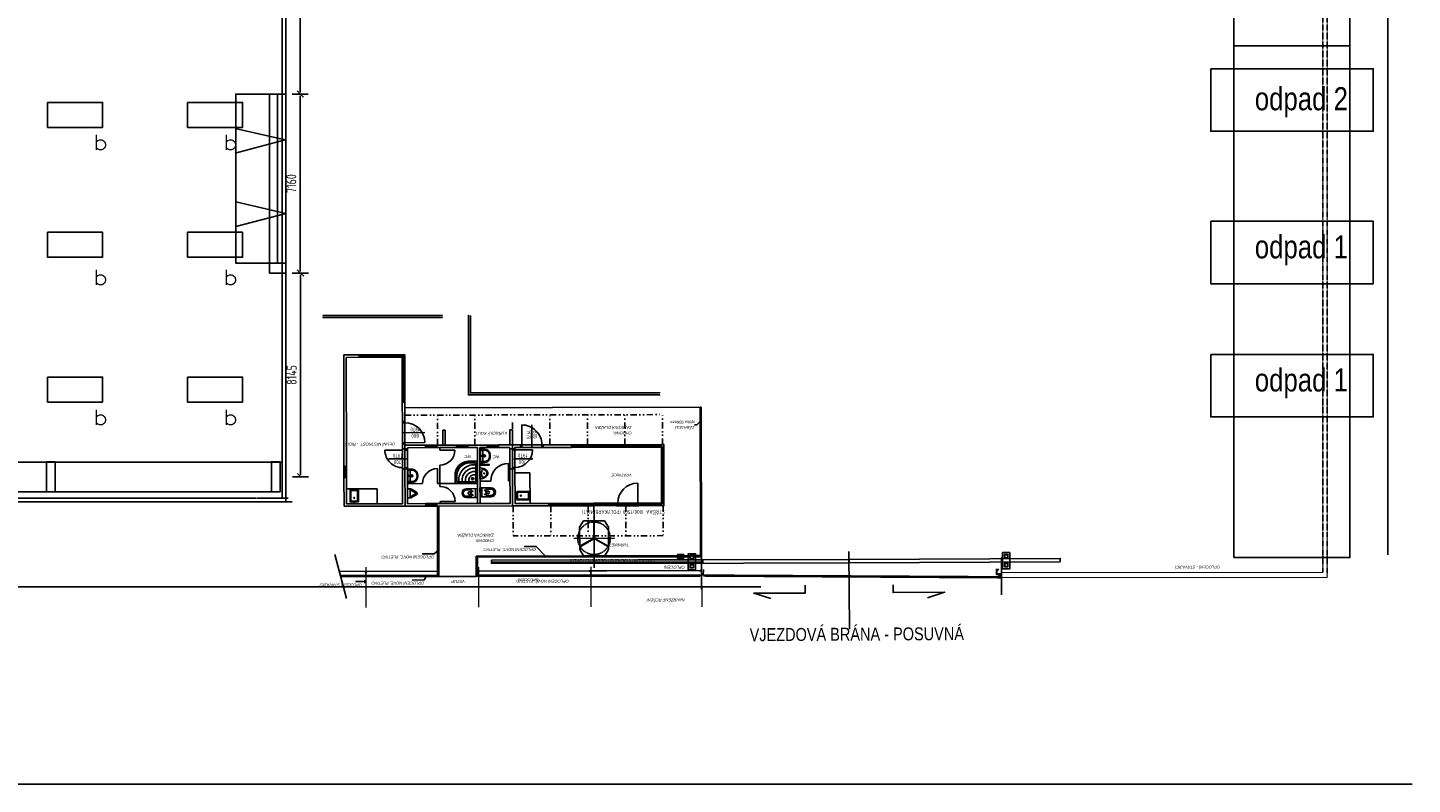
# Model space of a CAD drawing. Header units: millimetres. Extents: x -1190408159 to 361788912, y -2544212749 to 93633750.
# Tile 22 of 69: x 133328 to 188713, y 5324 to 35584. Entities that reach past the tile are written whole.
import ezdxf
from ezdxf.enums import TextEntityAlignment as Align

# ---------------------------------------------------------------- set-up
doc = ezdxf.new("R2010")
doc.units = ezdxf.units.MM
doc.header["$PDSIZE"] = -1
for name, pattern in [('001', [2, 1, 1]), ('ACISOTGB', [9, 4, -1, 1, -1, 1, -1]), ('DASHDOT', [25.4, 12.7, -6.35, 0, -6.35]), ('DDIVIDE', [1.29, 0.5, -0.25, 0.02, -0.25, 0.02, -0.25]), ('HIDDEN', [1.905, 1.27, -0.635])]:
    doc.linetypes.add(name, pattern=pattern)
for name, color, linetype in [('8', 7, 'Continuous'), ('A-SVĚTLA-1', 5, 'Continuous'), ('CERCHOVANA-2', 4, 'DDIVIDE'), ('KCE_POHLED', 7, 'Continuous'), ('KOTY', 3, 'Continuous'), ('KÓTY', 7, 'Continuous'), ('OA- NOVE konstr', 240, 'Continuous'), ('OA-TENKA', 7, 'Continuous'), ('OBVOD', 7, 'Continuous'), ('OTVORY', 1, 'Continuous'), ('PODLAHY', 130, 'Continuous'), ('SKELET', 6, 'Continuous'), ('SRAFA', 9, 'Continuous'), ('stafaz', 142, 'Continuous'), ('STUDIE', 161, 'Continuous'), ('TECHNOLOGIE', 150, 'Continuous'), ('TEXT', 7, 'Continuous'), ('TEXT-OVLÁDÁNÍ', 3, 'Continuous'), ('ZDIVO-TENKE', 7, 'Continuous')]:
    doc.layers.add(name, color=color, linetype=linetype)
for name, color, linetype, lineweight in [('A-POPIS', 1, '001', 18), ('M-SVODIDLO', 20, 'SVODIDLO-1', 18), ('OSY', 4, 'DASHDOT', 18)]:
    doc.layers.add(name, color=color, linetype=linetype, lineweight=lineweight)
doc.styles.add('ARIAL', font='ARIAL.TTF', dxfattribs={"height": 1000})
doc.styles.add('ROMANS', font='romans.shx')
doc.styles.add('S_T_Y_L', font='geniso.shx', dxfattribs={"width": 0.8})
doc.linetypes.add('SVODIDLO-1', pattern='A,9.9,[32,PKO.shx,S=1,R=0,X=0,Y=0],0.1', length=10)
doc.dimstyles.new('1 - 200', dxfattribs={"dimscale": 3.2, "dimtxt": 125, "dimasz": 20, "dimexe": 100, "dimexo": 150, "dimgap": 50, "dimtad": 1, "dimdec": 0, "dimrnd": 5, "dimzin": 0, "dimdsep": 46, "dimtxsty": 'S_T_Y_L', "dimblk": 'S_T_Y_L', "dimcen": 90, "dimse1": 1, "dimse2": 1, "dimclrd": 256, "dimclre": 256, "dimclrt": 256, "dimadec": 0, "dimazin": 0, "dimtfac": 1, "dimtdec": 0, "dimtmove": 2, "dimatfit": 0, "dimldrblk": 'OPEN30', "dimfxl": 1, "dimtolj": 1, "dimlwd": -1, "dimarcsym": 0})

# ---------------------------------------------------------------- blocks, each defined once
blk = doc.blocks.new('S_T_Y_L')
at = {"color": 0}
for p, q in [((-2, -2), (0, 0)), ((0, 5), (0, -5))]:
    blk.add_line(p, q, dxfattribs=at)
blk = doc.blocks.new('*D1274')
at = {"layer": 'Defpoints', "color": 0, "linetype": 'ByBlock', "ltscale": 2, "transparency": 16777216}
for p in [(143501, 25769), (144246, 25769), (143501, 17624)]:
    blk.add_point(p, dxfattribs=at)
at = {"layer": 'OA- NOVE konstr', "ltscale": 2, "transparency": 16777216}
blk.add_line((144246, 17688), (144246, 25705), dxfattribs=at)
at = {"layer": 'OA- NOVE konstr', "linetype": 'ByBlock', "ltscale": 2, "transparency": 16777216, "xscale": 64, "yscale": 64, "zscale": 64}
for p, rotation in [((144246, 25769), 90), ((144246, 17624), 270)]:
    blk.add_blockref('S_T_Y_L', p, dxfattribs=dict(at, rotation=rotation))
at = {"layer": 'OA- NOVE konstr', "linetype": 'ByBlock', "ltscale": 2, "transparency": 16777216, "insert": (143886, 21696), "char_height": 400, "attachment_point": 5, "rotation": 90, "style": 'S_T_Y_L'}
blk.add_mtext('\\A1;8145', dxfattribs=at)
blk = doc.blocks.new('_Open30')
at = {"color": 0, "linetype": 'ByBlock', "lineweight": -2}
for p, q in [((-1, 0.27), (0, 0)), ((0, 0), (-1, -0.27)), ((0, 0), (-1, 0))]:
    blk.add_line(p, q, dxfattribs=at)
blk = doc.blocks.new('*D1280')
at = {"layer": 'Defpoints', "color": 0, "linetype": 'ByBlock', "ltscale": 2, "transparency": 16777216}
for p in [(143501, 32929), (144232, 32929), (143501, 25769)]:
    blk.add_point(p, dxfattribs=at)
at = {"layer": 'OA- NOVE konstr', "ltscale": 2, "transparency": 16777216}
blk.add_line((144232, 25833), (144232, 32865), dxfattribs=at)
at = {"layer": 'OA- NOVE konstr', "linetype": 'ByBlock', "ltscale": 2, "transparency": 16777216, "xscale": 64, "yscale": 64, "zscale": 64}
for p, rotation in [((144232, 32929), 90), ((144232, 25769), 270)]:
    blk.add_blockref('S_T_Y_L', p, dxfattribs=dict(at, rotation=rotation))
at = {"layer": 'OA- NOVE konstr', "linetype": 'ByBlock', "ltscale": 2, "transparency": 16777216, "insert": (143872, 29349), "char_height": 400, "attachment_point": 5, "rotation": 90, "style": 'S_T_Y_L'}
blk.add_mtext('\\A1;7160', dxfattribs=at)
blk = doc.blocks.new('*D1275')
at = {"layer": 'Defpoints', "color": 0, "linetype": 'ByBlock', "ltscale": 2, "transparency": 16777216}
for p in [(143501, 41024), (143501, 32929), (144232, 32929)]:
    blk.add_point(p, dxfattribs=at)
at = {"layer": 'OA- NOVE konstr', "ltscale": 2, "transparency": 16777216}
blk.add_line((144232, 40960), (144232, 32993), dxfattribs=at)
at = {"layer": 'OA- NOVE konstr', "linetype": 'ByBlock', "ltscale": 2, "transparency": 16777216, "xscale": 64, "yscale": 64, "zscale": 64}
for p, rotation in [((144232, 41024), 90), ((144232, 32929), 270)]:
    blk.add_blockref('S_T_Y_L', p, dxfattribs=dict(at, rotation=rotation))
at = {"layer": 'OA- NOVE konstr', "linetype": 'ByBlock', "ltscale": 2, "transparency": 16777216, "insert": (143872, 36976), "char_height": 400, "attachment_point": 5, "rotation": 90, "style": 'S_T_Y_L'}
blk.add_mtext('\\A1;8095', dxfattribs=at)
blk = doc.blocks.new('800-100')
at = {"linetype": 'Continuous'}
for p, q in [((0, -100), (0, 800)), ((50, 0), (-850, 0)), ((-800, -100), (-800, 0)), ((50, -100), (-850, -100))]:
    blk.add_line(p, q, dxfattribs=at)
blk.add_arc((0, 0), 800, 90, 180, dxfattribs=at)
blk = doc.blocks.new('wc-pud')
for p, q in [((-178, -442), (-178, 0)), ((-178, 0), (178, 0)), ((178, 0), (178, -442)), ((-178, -75), (178, -75)), ((-128, -442), (-128, -270)), ((-98, -240), (98, -240)), ((-92, -190), (-62, -190)), ((-78, -175), (-78, -205)), ((-50, -300), (-50, -352)), ((-30, -280), (30, -280)), ((50, -300), (50, -352)), ((62, -190), (92, -190)), ((78, -175), (78, -205)), ((128, -270), (128, -442))]:
    blk.add_line(p, q)
for centre in [(-78, -190), (78, -190)]:
    blk.add_circle(centre, 7.5)
for centre, radius, start, end in [((0, -442), 178, 180, 0), ((-98, -270), 30, 90, 180), ((0, -442), 128, 180, 0), ((-30, -300), 20, 90, 180), ((2, -318), 61.7, 213.2659, 268.4872), ((-2, -318), 61.7, 271.5128, 326.7341), ((30, -300), 20, 0, 90), ((98, -270), 30, 0, 90)]:
    blk.add_arc(centre, radius, start, end)
blk = doc.blocks.new('CA0213B2')
at = {"color": 0}
for points in [[(-0.155, 0), (-0.155, -0.097, 0.138418), (-0.147, -0.123), (-0.055, -0.274, 0.260841), (-0.012, -0.298), (0, -0.298), (0.012, -0.298, 0.260841), (0.055, -0.274), (0.147, -0.123, 0.138418), (0.155, -0.097), (0.155, 0), (-0.155, 0)], [(0, -0.078), (-0.096, -0.078, 0.102113), (-0.129, -0.085, 0.464362), (-0.134, -0.103, 0.276468)], [(0, -0.258), (-0.012, -0.258, -0.260841), (-0.021, -0.253), (-0.113, -0.102, -0.138418), (-0.115, -0.097), (-0.115, -0.08)], [(0, -0.078), (0.096, -0.078, -0.102113), (0.129, -0.085, -0.464362), (0.134, -0.103, -0.276468)], [(0, -0.258), (0.012, -0.258, 0.260841), (0.021, -0.253), (0.113, -0.102, 0.138418), (0.115, -0.097), (0.115, -0.08)]]:
    blk.add_lwpolyline(points, format="xyb", dxfattribs=at)
blk = doc.blocks.new('pisoar1-p')
at = {"xscale": -1149.772524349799, "yscale": -1276.907822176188, "zscale": 1149.772524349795}
blk.add_blockref('CA0213B2', (0, 0), dxfattribs=at)
blk = doc.blocks.new('rohova-kruh90')
for points in [[(0, 0), (874, 0, 0.40794), (896, 22), (896, 330, 0.390394), (391, 892), (22, 896, 0.409143), (0, 874)], [(7, 22, 0.406743), (22, 7), (874, 7, 0.406734), (889, 22), (889, 330, 0.39027), (391, 885), (22, 889, 0.40753), (7, 874)], [(13, 22, 0.404377), (22, 13), (874, 13, 0.404372), (883, 22), (883, 330, 0.390143), (391, 878), (22, 883, 0.404372), (13, 874)], [(125, 829, 0.407116), (67, 771), (67, 125, 0.41872), (125, 67), (771, 67, 0.418721), (829, 125), (829, 289, 0.409609), (305, 829)]]:
    blk.add_lwpolyline(points, format="xyb", close=True)
for radius in [41.1, 30.3]:
    blk.add_circle((193, 193), radius)
for radius, start, end in [(620, 357.6545, 92.364), (485, 356.9971, 93.0214), (350, 355.833, 94.1855), (216, 353.2059, 96.8126)]:
    blk.add_arc((132, 132), radius, start, end)
blk = doc.blocks.new('I160')
for p, q in [((-37, 160), (-37, 158)), ((-37, 160), (37, 160)), ((-37, 0), (-37, 2)), ((37, 0), (-37, 0)), ((-8, 148), (-34, 154)), ((-8, 12), (-34, 6)), ((-3, 18), (-3, 142)), ((3, 18), (3, 142)), ((8, 148), (34, 154)), ((8, 12), (34, 6)), ((37, 160), (37, 158)), ((37, 0), (37, 2))]:
    blk.add_line(p, q)
for centre, radius, start, end in [((-33, 158), 3.8, 180, 256), ((-33, 2), 3.8, 104, 180), ((-9, 142), 6.3, 0, 76), ((-9, 18), 6.3, 284, 0), ((9, 142), 6.3, 104, 180), ((9, 18), 6.3, 180, 256), ((33, 158), 3.8, 284, 0), ((33, 2), 3.8, 0, 76)]:
    blk.add_arc(centre, radius, start, end)
blk = doc.blocks.new('TURNIKET')
at = {"ltscale": 2}
for p, q in [((-575, 450), (-425, 700)), ((-425, 700), (425, 700)), ((575, 450), (425, 700)), ((-575, 450), (-575, -450)), ((-51, 18), (-568, 316)), ((-41, 35), (-558, 334)), ((558, 334), (41, 35)), ((568, 316), (51, 18)), ((575, 450), (575, -450)), ((-575, -450), (-425, -700)), ((-10, -53), (-10, -650)), ((10, -53), (10, -650)), ((575, -450), (425, -700)), ((-425, -700), (425, -700))]:
    blk.add_line(p, q, dxfattribs=at)
at = {"linetype": 'HIDDEN', "ltscale": 10}
blk.add_circle((0, 0), 650, dxfattribs=at)
at = {"ltscale": 2}
blk.add_circle((0, 0), 54, dxfattribs=at)
blk = doc.blocks.new('vratnice-blok')
at = {"layer": 'CERCHOVANA-2', "ltscale": 0.5}
for p, q in [((-10.611, 7.235), (-0.417, 5.759)), ((-9.496, 5.861), (-9.324, 7.049)), ((-8.012, 5.646), (-7.84, 6.834)), ((-6.527, 5.431), (-6.384, 6.421)), ((-5.043, 5.216), (-4.871, 6.404)), ((-3.558, 5.001), (-3.386, 6.189)), ((-2.074, 4.786), (-1.902, 5.974)), ((-0.589, 4.572), (-0.417, 5.759)), ((-6.848, 3.012), (-7.02, 1.825)), ((-5.364, 2.797), (-5.535, 1.61)), ((-3.879, 2.582), (-4.051, 1.395)), ((-2.395, 2.367), (-2.566, 1.18)), ((-1.082, 0.965), (-7.02, 1.825)), ((-0.91, 2.153), (-1.082, 0.965))]:
    blk.add_line(p, q, dxfattribs=at)
at = {"layer": 'KOTY'}
for p, q in [((-10.81, 6.556), (-9.919, 6.427)), ((-5.771, 5.221), (-5.642, 6.111)), ((-11.518, 5.598), (-10.763, 5.489)), ((-11.518, 5.598), (-10.763, 5.489)), ((-5.801, 4.77), (-6.557, 4.88))]:
    blk.add_line(p, q, dxfattribs=at)
at = {"layer": 'OBVOD', "ltscale": 2}
for p, q in [((-13.318, 5.565), (-12.679, 9.977)), ((-12.679, 9.977), (-12.066, 9.889)), ((-12.066, 9.889), (-12.679, 9.977)), ((-12.595, 9.864), (-13.219, 5.551)), ((-12.08, 9.79), (-12.595, 9.864)), ((-12.08, 9.79), (-12.066, 9.889)), ((-10.892, 9.618), (-10.878, 9.717)), ((-10.279, 9.529), (-10.265, 9.628)), ((-10.537, 7.747), (-10.647, 6.987)), ((-10.647, 6.987), (-10.746, 7.002)), ((-10.776, 6.097), (-10.875, 6.111)), ((-9.286, 5.83), (-9.2, 6.424)), ((-9.2, 6.424), (-9.101, 6.41)), ((-9.187, 5.816), (-9.101, 6.41)), ((-13.318, 5.565), (-13.219, 5.551)), ((-10.804, 5.899), (-10.903, 5.913)), ((-10.804, 5.899), (-10.903, 5.913)), ((-10.804, 5.899), (-10.705, 5.884)), ((-9.966, 5.929), (-10.783, 6.047)), ((-9.966, 5.929), (-10.783, 6.047)), ((-10.698, 5.934), (-10.705, 5.884)), ((-10.698, 5.934), (-10.705, 5.884)), ((-10.698, 5.934), (-9.98, 5.83)), ((-9.98, 5.83), (-9.966, 5.929)), ((-9.521, 5.864), (-9.535, 5.765)), ((-9.535, 5.765), (-8.756, 5.653)), ((-8.741, 5.752), (-9.521, 5.864)), ((-9.426, 5.649), (-9.412, 5.748)), ((-8.756, 5.653), (-8.741, 5.752)), ((-8.296, 5.687), (-8.31, 5.588)), ((-8.31, 5.588), (-7.927, 5.533)), ((-7.517, 5.574), (-8.296, 5.687)), ((-7.531, 5.475), (-7.517, 5.574)), ((-6.626, 5.445), (-6.54, 6.039)), ((-6.441, 6.025), (-6.54, 6.039)), ((-6.527, 5.431), (-6.441, 6.025)), ((-13.547, 3.982), (-13.383, 5.12)), ((-13.284, 5.106), (-13.434, 4.067)), ((-13.284, 5.106), (-13.383, 5.12)), ((-11.018, 5.121), (-11.217, 3.746)), ((-11.132, 3.632), (-10.919, 5.107)), ((-10.919, 5.107), (-11.132, 3.632)), ((-11.018, 5.121), (-11.025, 5.072)), ((-11.019, 3.717), (-10.82, 5.093)), ((-10.919, 5.107), (-11.018, 5.121)), ((-11.018, 5.121), (-10.919, 5.107)), ((-10.919, 5.107), (-11.018, 5.121)), ((-10.919, 5.107), (-10.82, 5.093)), ((-10.82, 5.093), (-10.827, 5.043)), ((-9.634, 4.214), (-9.512, 5.055)), ((-8.248, 3.316), (-7.927, 5.533)), ((-8.149, 3.302), (-7.828, 5.518)), ((-7.828, 5.518), (-7.531, 5.475)), ((-7.072, 5.51), (-7.086, 5.411)), ((-7.086, 5.411), (-6.641, 5.346)), ((-6.527, 5.431), (-7.072, 5.51)), ((-6.641, 5.346), (-6.648, 5.297)), ((-6.549, 5.283), (-6.648, 5.297)), ((-6.549, 5.283), (-6.527, 5.431)), ((-6.45, 5.268), (-6.549, 5.283)), ((-6.527, 5.431), (-6.202, 5.384)), ((-6.202, 5.384), (-6.527, 5.431)), ((-6.202, 5.384), (-6.216, 5.285)), ((-5.311, 5.255), (-5.325, 5.156)), ((-5.311, 5.255), (-4.194, 5.093)), ((-4.208, 4.994), (-4.194, 5.093)), ((-10.311, 4.423), (-10.905, 4.509)), ((-6.762, 4.505), (-6.961, 3.13)), ((-6.762, 4.505), (-6.769, 4.456)), ((-6.663, 4.491), (-6.762, 4.505)), ((-6.564, 4.477), (-6.663, 4.491)), ((-6.564, 4.477), (-6.572, 4.427)), ((-3.317, 4.865), (-3.303, 4.964)), ((-2.426, 4.736), (-2.412, 4.835)), ((-1.536, 4.608), (-1.521, 4.707)), ((-0.546, 4.464), (-0.532, 4.563)), ((-11.132, 3.632), (-13.547, 3.982)), ((-13.434, 4.067), (-11.217, 3.746)), ((-9.618, 4.322), (-9.717, 4.337)), ((-9.618, 4.322), (-8.133, 4.108)), ((-7.589, 4.13), (-8.02, 4.192)), ((-6.896, 4.03), (-6.833, 4.02)), ((-0.72, 3.964), (-0.621, 3.95)), ((-10.316, 3.514), (-11.132, 3.632)), ((-10.301, 3.613), (-11.019, 3.717)), ((-10.301, 3.613), (-10.316, 3.514)), ((-9.87, 3.45), (-9.856, 3.549)), ((-6.877, 3.016), (-9.87, 3.45)), ((-6.961, 3.13), (-9.856, 3.549)), ((-9.733, 3.531), (-9.72, 3.62)), ((-6.877, 3.016), (-5.434, 2.807)), ((-6.877, 3.016), (-5.434, 2.807)), ((-5.42, 2.906), (-5.434, 2.807)), ((-4.529, 2.777), (-4.543, 2.678)), ((-0.891, 2.776), (-0.792, 2.762)), ((-3.638, 2.649), (-3.652, 2.55)), ((-3.638, 2.649), (-3.652, 2.55)), ((-2.747, 2.52), (-2.762, 2.421)), ((-2.747, 2.52), (-2.762, 2.421)), ((-1.857, 2.391), (-1.871, 2.292)), ((-1.857, 2.391), (-1.871, 2.292))]:
    blk.add_line(p, q, dxfattribs=at)
for points in [[(-10.378, 9.543), (-10.279, 9.529), (-10.265, 9.628), (-10.364, 9.642)], [(-7.925, 4.849), (-7.929, 4.824), (-7.558, 4.77), (-7.554, 4.796)], [(-0.645, 4.479), (-0.546, 4.464), (-0.532, 4.563), (-0.631, 4.578)], [(-0.966, 2.262), (-0.867, 2.247), (-0.881, 2.148), (-0.98, 2.163)]]:
    blk.add_lwpolyline(points, close=True, dxfattribs=at)
for points in [[(-10.507, 8.652), (-10.408, 8.638)], [(-10.636, 7.762), (-10.537, 7.747)], [(-10.903, 5.913), (-10.875, 6.111)], [(-10.804, 5.899), (-10.776, 6.097)], [(-10.827, 5.043), (-10.827, 5.043)], [(-6.216, 5.285), (-6.443, 5.318), (-6.45, 5.268)], [(-4.208, 4.994), (-5.325, 5.156)], [(-4.194, 5.093), (-5.311, 5.255)], [(-6.77, 4.456), (-6.769, 4.456)], [(-6.564, 4.477), (-6.764, 3.101), (-5.42, 2.906)]]:
    blk.add_lwpolyline(points, dxfattribs=at)
at = {"layer": 'OSY', "ltscale": 0.5}
for p, q in [((-13.038, 1.441), (-13.268, -0.146)), ((-8.585, 0.796), (-8.814, -0.791)), ((-4.131, 0.151), (-4.361, -1.435)), ((0.253, -0.483), (0.024, -2.07))]:
    blk.add_line(p, q, dxfattribs=at)
at = {"layer": 'OTVORY', "ltscale": 5}
for points in [[(0.8, 5.163), (0.884, 5.151), (1.035, 5.263)], [(-10.735, 1.647), (-10.261, 1.578), (-10.051, 1.709)], [(-6.652, 1.344), (-6.177, 1.276), (-5.873, 0.85)], [(-11.275, 0.669), (-10.801, 0.601), (-10.685, 0.745)]]:
    blk.add_lwpolyline(points, dxfattribs=at)
at = {"layer": 'stafaz'}
for p, q in [((-10.378, 9.543), (-12.08, 9.79)), ((-12.073, 9.839), (-10.371, 9.593)), ((-10.265, 9.628), (-12.066, 9.889)), ((-10.378, 9.543), (-10.636, 7.762)), ((-10.586, 7.755), (-10.321, 9.586)), ((-10.537, 7.747), (-10.265, 9.628)), ((-10.265, 9.628), (-10.537, 7.747)), ((-13.318, 5.565), (-13.383, 5.12)), ((-13.333, 5.113), (-13.269, 5.558)), ((-13.219, 5.551), (-13.284, 5.106)), ((-10.911, 5.864), (-11.603, 5.964)), ((-10.911, 5.864), (-11.603, 5.964)), ((-11.018, 5.121), (-10.911, 5.864)), ((-11.011, 5.171), (-10.911, 5.864)), ((-10.911, 5.864), (-10.903, 5.913)), ((-10.911, 5.864), (-10.903, 5.913)), ((-10.813, 5.142), (-10.713, 5.835)), ((-10.812, 5.849), (-10.713, 5.835)), ((-10.713, 5.835), (-10.705, 5.884)), ((-9.535, 5.765), (-9.98, 5.83)), ((-9.528, 5.815), (-9.973, 5.879)), ((-9.521, 5.864), (-9.966, 5.929)), ((-8.832, 5.563), (-9.426, 5.649)), ((-8.31, 5.588), (-8.756, 5.653)), ((-8.303, 5.638), (-8.749, 5.702)), ((-8.296, 5.687), (-8.741, 5.752)), ((-7.072, 5.51), (-7.517, 5.574)), ((-11.018, 5.121), (-11.011, 5.171)), ((-10.912, 5.156), (-10.813, 5.142)), ((-10.899, 4.546), (-10.82, 5.09)), ((-10.873, 4.589), (-10.807, 5.04)), ((-10.82, 5.093), (-10.813, 5.142)), ((-10.82, 5.09), (-10.761, 5.081)), ((-10.807, 5.04), (-10.799, 5.067)), ((-10.764, 5.062), (-10.799, 5.067)), ((-10.751, 4.802), (-10.722, 5)), ((-7.915, 4.916), (-7.837, 5.46)), ((-7.889, 4.96), (-7.824, 5.411)), ((-7.776, 5.174), (-7.847, 5.184)), ((-7.837, 5.46), (-7.778, 5.452)), ((-7.824, 5.411), (-7.816, 5.437)), ((-7.807, 5.214), (-7.817, 5.143)), ((-7.781, 5.432), (-7.816, 5.437)), ((-7.767, 5.172), (-7.796, 4.974)), ((-7.767, 5.172), (-7.738, 5.37)), ((-7.647, 5.155), (-7.746, 5.169)), ((-7.69, 5.212), (-7.704, 5.113)), ((-7.086, 5.411), (-7.531, 5.475)), ((-7.079, 5.46), (-7.524, 5.525)), ((-6.755, 4.555), (-6.655, 5.248)), ((-6.655, 5.248), (-6.648, 5.297)), ((-6.557, 4.526), (-6.457, 5.219)), ((-6.457, 5.219), (-6.556, 5.233)), ((-6.457, 5.219), (-6.45, 5.268)), ((-6.457, 5.219), (-5.764, 5.119)), ((-0.645, 4.479), (-4.208, 4.994)), ((-4.201, 5.044), (-0.638, 4.528)), ((-0.532, 4.563), (-4.194, 5.093)), ((-13.348, 4.66), (-12.138, 4.485)), ((-12.138, 4.485), (-12.224, 3.891)), ((-10.84, 4.537), (-10.899, 4.546)), ((-10.873, 4.589), (-10.872, 4.562)), ((-10.837, 4.557), (-10.872, 4.562)), ((-10.76, 4.803), (-10.831, 4.814)), ((-10.79, 4.844), (-10.801, 4.773)), ((-10.751, 4.802), (-10.78, 4.604)), ((-10.631, 4.785), (-10.73, 4.799)), ((-10.674, 4.841), (-10.688, 4.742)), ((-9.631, 4.931), (-9.717, 4.337)), ((-8.007, 4.282), (-7.945, 4.708)), ((-7.856, 4.907), (-7.915, 4.916)), ((-7.889, 4.96), (-7.889, 4.932)), ((-7.854, 4.927), (-7.889, 4.932)), ((-6.896, 4.03), (-6.796, 4.722)), ((-6.762, 4.505), (-6.755, 4.555)), ((-6.557, 4.526), (-6.656, 4.54)), ((-6.564, 4.477), (-6.557, 4.526)), ((-0.916, 2.255), (-0.596, 4.471)), ((-0.645, 4.479), (-0.72, 3.964)), ((-0.621, 3.95), (-0.532, 4.563)), ((-0.532, 4.563), (-0.621, 3.95)), ((-5.994, 4.225), (-6.588, 4.311)), ((-6.17, 3.015), (-5.994, 4.225)), ((-0.891, 2.776), (-0.72, 3.964)), ((-0.891, 2.776), (-0.72, 3.964)), ((-0.867, 2.247), (-0.621, 3.95)), ((-9.87, 3.45), (-10.316, 3.514)), ((-9.863, 3.499), (-10.308, 3.564)), ((-9.856, 3.549), (-10.301, 3.613)), ((-9.126, 3.534), (-9.72, 3.62)), ((-3.652, 2.55), (-5.434, 2.807)), ((-5.427, 2.857), (-3.645, 2.599)), ((-3.638, 2.649), (-5.42, 2.906)), ((-0.891, 2.776), (-0.966, 2.262)), ((-0.881, 2.148), (-3.652, 2.55)), ((-3.645, 2.599), (-0.973, 2.212)), ((-0.966, 2.262), (-3.638, 2.649))]:
    blk.add_line(p, q, dxfattribs=at)
for points in [[(-12.954, 4.07), (-13.278, 4.117), (-13.207, 4.604), (-12.883, 4.557)], [(-12.979, 4.104), (-13.244, 4.142), (-13.182, 4.57), (-12.917, 4.531)], [(-6.624, 3.561), (-6.671, 3.237), (-6.184, 3.166), (-6.137, 3.49)], [(-6.599, 3.527), (-6.637, 3.262), (-6.21, 3.2), (-6.171, 3.465)]]:
    blk.add_lwpolyline(points, close=True, dxfattribs=at)
for centre, radius in [((-7.812, 5.179), 0.02), ((-7.697, 5.162), 0.0375), ((-7.697, 5.162), 0.025), ((-10.795, 4.808), 0.02), ((-10.681, 4.792), 0.0375), ((-10.681, 4.792), 0.025), ((-7.815, 4.473), 0.0194), ((-13.12, 4.064), 0.0201), ((-13.092, 4.257), 0.0201), ((-6.677, 3.403), 0.0201), ((-6.484, 3.375), 0.0201)]:
    blk.add_circle(centre, radius, dxfattribs=at)
for centre, radius, start, end in [((-10.911, 5.864), 0.7, 171.7633, 261.7633), ((-10.911, 5.864), 0.7, 171.7633, 261.7633), ((-9.426, 5.649), 0.6, 261.7633, 351.7633), ((-10.912, 3.723), 1.321, 80.2364, 85.4425), ((-10.987, 3.575), 1.503, 76.2453, 81.4998), ((-10.987, 3.575), 1.523, 76.2561, 81.5015), ((-10.693, 4.996), 0.03, 81.7633, 171.7633), ((-10.705, 4.829), 0.197, 69.652, 85.292), ((-10.688, 4.804), 0.216, 45.5245, 75.9727), ((-10.689, 4.809), 0.234, 33.9365, 75.2337), ((-10.679, 4.831), 0.23, 28.7505, 76.403), ((-7.929, 4.093), 1.321, 80.2364, 85.4425), ((-8.003, 3.945), 1.503, 76.2453, 81.4998), ((-8.003, 3.945), 1.523, 76.2561, 81.5015), ((-7.709, 5.366), 0.03, 81.7633, 171.7633), ((-7.721, 5.199), 0.197, 69.652, 85.292), ((-7.704, 5.174), 0.216, 45.5245, 75.9727), ((-7.705, 5.179), 0.234, 33.9365, 75.2337), ((-7.695, 5.201), 0.23, 28.7505, 76.403), ((-7.707, 5.149), 0.213, 298.2482, 338.8169), ((-7.695, 5.129), 0.21, 309.658, 343.5791), ((-7.703, 5.177), 0.213, 4.7097, 45.2784), ((-7.704, 5.125), 0.229, 314.3392, 345.7911), ((-7.685, 5.193), 0.21, 359.9475, 33.8686), ((-7.891, 5.19), 0.401, 342.8853, 0.6413), ((-7.693, 5.2), 0.229, 357.7355, 29.1874), ((-7.876, 5.188), 0.401, 342.8853, 0.6413), ((-7.865, 5.186), 0.401, 342.8853, 0.6413), ((-6.457, 5.219), 0.7, 261.7633, 351.7633), ((-10.6, 5.884), 1.323, 258.088, 263.2862), ((-10.629, 6.045), 1.523, 262.0251, 267.2705), ((-10.629, 6.045), 1.503, 262.0268, 267.2812), ((-10.75, 4.6), 0.03, 171.7633, 261.7633), ((-10.714, 4.763), 0.197, 258.2346, 273.8746), ((-10.691, 4.782), 0.216, 267.5539, 298.0021), ((-10.69, 4.754), 0.23, 267.1236, 314.7761), ((-10.693, 4.777), 0.234, 268.2929, 309.5901), ((-10.691, 4.779), 0.213, 298.2482, 338.8169), ((-10.678, 4.759), 0.21, 309.658, 343.5791), ((-10.687, 4.807), 0.213, 4.7097, 45.2784), ((-10.688, 4.754), 0.229, 314.3392, 345.7911), ((-10.669, 4.822), 0.21, 359.9475, 33.8686), ((-10.875, 4.82), 0.401, 342.8853, 0.6413), ((-10.677, 4.83), 0.229, 357.7355, 29.1874), ((-10.86, 4.818), 0.401, 342.8853, 0.6413), ((-10.849, 4.816), 0.401, 342.8853, 0.6413), ((-9.717, 4.337), 0.6, 81.7633, 171.7633), ((-7.979, 4.352), 0.358, 44.3773, 84.5606), ((-7.491, 4.426), 0.429, 159.8773, 183.5155), ((-7.733, 4.528), 0.167, 129.7903, 164.3019), ((-7.616, 6.255), 1.323, 258.088, 263.2862), ((-7.825, 4.562), 0.0697, 46.9071, 153.4216), ((-7.645, 6.416), 1.523, 262.0251, 267.2705), ((-7.645, 6.416), 1.503, 262.0268, 267.2812), ((-7.816, 4.629), 0.0369, 52.2101, 130.4686), ((-7.766, 4.97), 0.03, 171.7633, 261.7633), ((-7.873, 4.469), 0.173, 14.7326, 56.1761), ((-7.73, 5.134), 0.197, 258.2346, 273.8746), ((-7.861, 4.458), 0.199, 15.1992, 46.3661), ((-7.827, 4.473), 0.127, 325.1146, 18.412), ((-7.706, 5.124), 0.23, 267.1236, 314.7761), ((-7.708, 5.153), 0.216, 267.5539, 298.0021), ((-7.709, 5.148), 0.234, 268.2929, 309.5901), ((-7.801, 4.47), 0.138, 326.5338, 16.9928), ((-6.896, 4.03), 0.7, 81.7633, 171.7633), ((-9.72, 3.62), 0.6, 351.7633, 81.7633), ((-7.943, 4.638), 0.361, 259.7743, 295.1851), ((-7.748, 4.397), 0.172, 179.3015, 207.8283), ((-7.85, 4.387), 0.0685, 185.9176, 293.8619), ((-7.86, 4.33), 0.0422, 197.5095, 276.4658), ((-7.893, 4.521), 0.208, 289.7468, 324.7507), ((-7.844, 4.484), 0.182, 287.5568, 330.3417)]:
    blk.add_arc(centre, radius, start, end, dxfattribs=at)
at = {"layer": 'STUDIE'}
blk.add_line((-10.746, 7.002), (-10.636, 7.762), dxfattribs=at)
at = {"layer": 'STUDIE', "ltscale": 2}
for p, q in [((-3.724, 2.055), (-4.007, 0.1)), ((-4.643, 1.379), (-3.034, 1.147))]:
    blk.add_line(p, q, dxfattribs=at)
at = {"layer": 'ZDIVO-TENKE', "ltscale": 2}
for p, q in [((1.118, 5.84), (-10.568, 7.532)), ((-10.919, 5.107), (-10.794, 5.973)), ((-10.804, 5.899), (-10.783, 6.047)), ((0.267, -0.039), (1.118, 5.84)), ((0.31, -0.095), (1.168, 5.833)), ((1.118, 5.84), (1.168, 5.833)), ((-10.919, 5.107), (-11.132, 3.632)), ((-6.663, 4.491), (-6.549, 5.283)), ((-6.663, 4.491), (-6.877, 3.016)), ((-10.247, 0.708), (-9.85, 3.447)), ((-10.197, 0.701), (-9.801, 3.44)), ((-3.724, 2.055), (-3.652, 2.55)), ((-13.99, 0.325), (-14.186, 2.132)), ((-14.11, 1.436), (-10.173, 0.866)), ((-14.092, 1.265), (-10.197, 0.701)), ((-14.088, 1.231), (-10.202, 0.668)), ((-14.086, 1.214), (-10.204, 0.652)), ((-8.713, 0.486), (-8.603, 1.245)), ((-8.663, 0.479), (-8.56, 1.189)), ((-0.139, 0.02), (-8.603, 1.245)), ((-0.146, -0.029), (-8.56, 1.189)), ((-13.531, 0.934), (-13.12, 0.874)), ((-13.12, 0.874), (-13.193, 0.839)), ((-13.12, 0.874), (-13.18, 0.929)), ((-10.204, 0.652), (-10.173, 0.866)), ((-8.72, 0.437), (-10.204, 0.652)), ((-8.689, 0.651), (0.231, -0.64)), ((-8.04, 0.856), (-8.021, 0.989)), ((0.322, -0.355), (-8.04, 0.856)), ((0.331, -0.295), (-8.032, 0.915)), ((0.342, -0.221), (-8.021, 0.989)), ((-8.713, 0.486), (-8.72, 0.437)), ((-8.72, 0.437), (0.125, -0.844)), ((-8.717, 0.454), (0.202, -0.838)), ((-8.713, 0.486), (0.133, -0.794)), ((0, 0), (0.267, -0.039)), ((-0.007, -0.049), (0.31, -0.095)), ((0.231, -0.64), (0.31, -0.095)), ((0.322, -0.355), (0.342, -0.221)), ((0.133, -0.794), (0.125, -0.844)), ((0.128, -0.827), (0.129, -0.817)), ((0.155, -0.639), (0.157, -0.629))]:
    blk.add_line(p, q, dxfattribs=at)
for points in [[(-0.401, -0.048), (-0.648, -0.012), (-0.627, 0.136), (-0.38, 0.1)], [(-0.007, -0.575), (-0.294, -0.533), (-0.202, 0.105), (0.085, 0.063)], [(-0.02, -0.139), (-0.159, -0.118), (-0.139, 0.02), (0, 0)], [(-0.029, -0.127), (-0.147, -0.11), (-0.13, 0.009), (-0.011, -0.008)], [(-0.071, -0.49), (-0.209, -0.47), (-0.189, -0.331), (-0.051, -0.351)], [(-0.079, -0.479), (-0.198, -0.461), (-0.181, -0.343), (-0.062, -0.36)]]:
    blk.add_lwpolyline(points, close=True, dxfattribs=at)
for points in [[(0.128, -0.827), (0.202, -0.838), (0.231, -0.64), (0.157, -0.629)], [(0.129, -0.817), (0.194, -0.826), (0.219, -0.648), (0.155, -0.639)]]:
    blk.add_lwpolyline(points, dxfattribs=at)
at = {"layer": 'stafaz', "yscale": 0.001, "zscale": 0.001}
for name, p, xscale, rotation in [('800-100', (-10.769, 6.146), 0.001, 261.7632969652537), ('800-100', (-6.152, 5.377), -0.001, 351.7632969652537), ('rohova-kruh90', (-8.133, 4.108), -0.001, 351.7632969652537), ('pisoar1-p', (-10.96, 4.124), -0.001, 261.7632969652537), ('wc-pud', (-8.188, 3.729), 0.001, 261.7632969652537), ('wc-pud', (-8.085, 3.747), -0.001, 81.76329696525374), ('800-100', (-1.906, 2.398), 0.001, 351.7632969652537)]:
    blk.add_blockref(name, p, dxfattribs=dict(at, xscale=xscale, rotation=rotation))
at = {"layer": 'ZDIVO-TENKE', "ltscale": 2, "rotation": 171.7632969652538}
for name, p, xscale, yscale, zscale in [('TURNIKET', (-3.839, 1.263), 0.001, 0.001, 0.001), ('I160', (-13.065, 1.258), 0.0008774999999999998, 0.0008774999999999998, 0.0008774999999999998), ('I160', (-8.611, 0.613), 0.0008774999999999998, 0.0008774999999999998, 0.0008774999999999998), ('I160', (-4.157, -0.031), 0.0008774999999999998, 0.0008774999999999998, 0.0008774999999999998)]:
    blk.add_blockref(name, p, dxfattribs=dict(at, xscale=xscale, yscale=yscale, zscale=zscale))
at = {"layer": 'KOTY', "style": 'S_T_Y_L', "width": 0.8}
for s, rotation, p in [('1970', 171.7633, (-10.277, 6.687)), ('800', 171.7633, (-10.313, 6.438)), ('1970', 171.7633, (-11.124, 5.749)), ('1970', 171.7633, (-11.124, 5.749)), ('1970', 261.7633, (-5.901, 5.754)), ('800', 261.7633, (-5.652, 5.717)), ('700', 171.7633, (-11.16, 5.5)), ('700', 171.7633, (-11.16, 5.5)), ('1970', 171.7633, (-6.172, 5.032)), ('700', 171.7633, (-6.208, 4.783)), ('STŘÍŠKA 1000/1500 (POLYKARBONÁT)', 171.7633, (-2.514, 2.217))]:
    blk.add_text(s, height=0.16, rotation=rotation, dxfattribs=at).set_placement(p, align=Align.CENTER)
at = {"layer": 'OTVORY', "ltscale": 5, "style": 'ARIAL', "oblique": 8}
for s, height, p in [('DENNÍ MÍSTNOST  - ŘIDIČI', 0.11533, (-11.157, 6.207)), ('KUŘÁCKÝ KOUT', 0.11533, (-6.653, 5.982)), ('ZÁMKOVÁ DLAŽBA', 0.11533, (-1.695, 5.486)), ('WC', 0.1153, (-8.216, 5.266)), ('WC', 0.1153, (-7.097, 5.094)), ('WC', 0.1153, (-7.097, 5.094)), ('CHODNÍK', 0.1153, (-1.726, 5.269)), ('výška 900mm', 0.11533, (0.849, 5.327)), ('ZÁBRADLÍ', 0.1153, (0.795, 5.125)), ('VRÁTNICE', 0.1153, (-1.967, 3.606)), ('ZÁMKOVÁ DLAŽBA', 0.11533, (-7.77, 2.025)), ('OPLOCENÍ NOVÉ, PLETIVO', 0.11533, (-10.267, 1.514)), ('CHODNÍK', 0.1153, (-7.802, 1.808)), ('OPLOCENÍ NOVÉ, PLETIVO', 0.11533, (-6.184, 1.211)), ('OPLOCENÍ STÁVAJÍCÍ', 0.11533, (-13.286, 0.83)), ('OPLOCENÍ NOVÉ, PLETIVO', 0.11533, (-10.807, 0.536)), ('TURNIKET', 0.1153, (-2.481, 0.857)), ('VSTUP', 0.1153, (-9.194, 0.365)), ('OPLOCENÍ NOVÉ, PLETIVO', 0.11533, (-5.076, -0.231)), ('NAVRŽENÉ ŘEŠENÍ', 0.11533, (-0.597, -1.645))]:
    blk.add_text(s, height=height, rotation=171.7633, dxfattribs=at).set_placement(p)
blk = doc.blocks.new('A$C0D5F6047')
at = {"layer": '8', "color": 14, "linetype": 'Continuous'}
for p, q in [((60741, 16938), (60739, 16689)), ((72665, 16871), (72663, 16621))]:
    blk.add_line(p, q, dxfattribs=at)
at = {"layer": '8', "color": 14, "linetype": 'Continuous', "const_width": 100, "elevation": 0}
blk.add_lwpolyline([(60739, 16689), (72663, 16621)], dxfattribs=at)
at = {"layer": 'KÓTY', "color": 1, "linetype": 'ACISOTGB', "ltscale": 2, "elevation": 0}
for points in [[(85689, 16627), (85689, 100679), (85689, 101329), (82520, 101329)], [(85520, 16825), (85520, 101136), (82520, 101136)]]:
    blk.add_lwpolyline(points, dxfattribs=at)
at = {"layer": 'M-SVODIDLO'}
for p, q in [((53112, 16869), (60670, 16888, 0)), ((53112, 16669), (60671, 16688, 0)), ((72670, 16813, 0), (85520, 16825, 0)), ((72670, 16613, 0), (85689, 16627, 0))]:
    blk.add_line(p, q, dxfattribs=at)
at = {"layer": 'OBVOD'}
for p, q in [((60669, 16135), (60673, 17450)), ((72669, 16104), (72672, 17418)), ((72669, 15922), (72670, 16595))]:
    blk.add_line(p, q, dxfattribs=at)
at = {"layer": 'SRAFA', "ltscale": 2}
blk.add_line((66565, 17655), (66582, 14540), dxfattribs=at)
at = {"layer": 'SRAFA', "ltscale": 2, "elevation": 0}
for points in [[(64816, 16303), (64818, 15990), (62757, 15979), (63438, 15767)], [(68329, 16321), (68331, 16008), (70391, 16019), (69713, 15800)]]:
    blk.add_lwpolyline(points, dxfattribs=at)
at = {"layer": 'STUDIE', "ltscale": 2}
for p, q in [((72571, 16570), (72570, 16787)), ((72621, 16570), (72620, 16787)), ((72671, 16570), (72670, 16787))]:
    blk.add_line(p, q, dxfattribs=at)
at = {"layer": 'ZDIVO-TENKE', "elevation": 0}
for points in [[(58117, 17178), (66567, 17196), (66567, 17331), (58117, 17313)], [(60135, 17562), (60136, 16917), (60426, 16918), (60425, 17563), (60135, 17562)], [(60426, 16918), (60425, 17563), (60135, 17562), (60136, 16917), (60426, 16918)], [(60350, 17348), (60350, 17488), (60210, 17487), (60210, 17347), (60350, 17348)], [(60340, 17358), (60340, 17478), (60220, 17477), (60220, 17357), (60340, 17358)], [(75018, 17240), (66568, 17196), (66567, 17331), (75017, 17375), (75018, 17240)], [(72711, 16963), (72708, 17608), (72998, 17610), (73001, 16965), (72711, 16963)], [(72784, 17393), (72783, 17533), (72923, 17534), (72924, 17394), (72784, 17393)], [(72786, 17038), (72785, 17178), (72925, 17179), (72926, 17039), (72786, 17038)], [(72794, 17404), (72793, 17524), (72913, 17524), (72914, 17404), (72794, 17404)], [(60351, 16993), (60351, 17133), (60211, 17132), (60211, 16992), (60351, 16993)], [(60341, 17003), (60341, 17123), (60221, 17122), (60221, 17002), (60341, 17003)], [(60596, 16688), (60665, 16688), (60671, 16688), (60671, 16888), (60596, 16888), (60596, 16878), (60661, 16878), (60661, 16698), (60596, 16698), (60596, 16688)], [(72542, 16732), (72474, 16732), (72468, 16732), (72466, 16932), (72541, 16932), (72541, 16922), (72476, 16922), (72477, 16742), (72542, 16742), (72542, 16732)], [(72796, 17049), (72795, 17169), (72915, 17169), (72916, 17049), (72796, 17049)]]:
    blk.add_lwpolyline(points, dxfattribs=at)
at = {"layer": 'ZDIVO-TENKE', "xscale": 1000.000000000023, "yscale": 1000.000000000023, "zscale": 1000.000000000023, "rotation": 8.357921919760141}
blk.add_blockref('vratnice-blok', (60350, 17488, 0), dxfattribs=at)
at = {"layer": 'A-POPIS', "ltscale": 5, "style": 'ARIAL', "oblique": 8}
for s, height, rotation, p in [('OPLOCENÍ PROSTORU POSUVNÝCH DVEŘÍ', 115.33, 179.8504, (58800, 17349, 0)), ('OPLOCENÍ', 115.3, 179.8504, (59996, 17080)), ('OPLOCENÍ - STÁVAJÍCÍ', 115.33, 180.3011, (81410, 17091)), ('OPLOCENÍ', 115.3, 179.8504, (54161, 16582, 0))]:
    blk.add_text(s, height=height, rotation=rotation, dxfattribs=at).set_placement(p)
at = {"layer": 'KOTY', "ltscale": 5, "style": 'ARIAL', "width": 0.8}
blk.add_text('VJEZDOVÁ BRÁNA - POSUVNÁ', height=519, rotation=0.3011, dxfattribs=at).set_placement((62594, 14064))

msp = doc.modelspace()

# ---------------------------------------------------------------- linework, layer by layer
at = {"layer": 'A-SVĚTLA-1'}
for points in [[(134126.07471, 32595.72056), (136326.91586, 32595.72056), (136326.91586, 31596.31556), (134126.07471, 31596.31556)], [(139726.07471, 32595.72056), (141926.91586, 32595.72056), (141926.91586, 31596.31556), (139726.07471, 31596.31556)], [(134126.07471, 27403.60709), (136326.91586, 27403.60709), (136326.91586, 26404.20209), (134126.07471, 26404.20209)], [(139726.07471, 27403.60709), (141926.91586, 27403.60709), (141926.91586, 26404.20209), (139726.07471, 26404.20209)], [(134126.07471, 21607.2428), (136326.91586, 21607.2428), (136326.91586, 20607.83779), (134126.07471, 20607.83779)], [(139726.07471, 21607.2428), (141926.91586, 21607.2428), (141926.91586, 20607.83779), (139726.07471, 20607.83779)]]:
    msp.add_lwpolyline(points, close=True, dxfattribs=at)
at = {"layer": 'KCE_POHLED', "linetype": 'ByBlock'}
msp.add_line((119501.37506, 17023.90055), (143426.37506, 17023.90055), dxfattribs=at)
at = {"layer": 'KÓTY', "color": 1, "linetype": 'ByBlock', "ltscale": 2}
for p, q in [((187731.37506, 98353.90055), (187731.37506, 14500.07628)), ((4051.37506, 13223.90055), (162659.70548, 13223.90055))]:
    msp.add_line(p, q, dxfattribs=at)
at = {"layer": 'KÓTY', "color": 0, "linetype": 'ByBlock', "ltscale": 2}
msp.add_line((4051.37506, 5323.90055), (188713.36955, 5323.90055), dxfattribs=at)
at = {"layer": 'KÓTY', "color": 1, "linetype": 'ByBlock', "ltscale": 2}
for points in [[(180653.94425, 33940.86271), (180653.94425, 31440.86271), (187153.94425, 31440.86271), (187153.94425, 33940.86271)], [(180653.94425, 27844.27163), (180653.94425, 25344.27163), (187153.94425, 25344.27163), (187153.94425, 27844.27163)], [(180653.94425, 22520.30864), (180653.94425, 20020.30864), (187153.94425, 20020.30864), (187153.94425, 22520.30864)]]:
    msp.add_lwpolyline(points, close=True, dxfattribs=at)
at = {"layer": 'OA- NOVE konstr', "color": 4, "linetype": 'ByBlock', "ltscale": 2}
for p, q in [((143501.37506, 17023.90055), (143501.37506, 41623.90055)), ((143501.37506, 25568.90055), (143501.37506, 25768.90055)), ((143501.37506, 25768.90055), (143620.8772, 25768.90055))]:
    msp.add_line(p, q, dxfattribs=at)
at = {"layer": 'OA- NOVE konstr', "color": 1, "linetype": 'ByBlock', "ltscale": 2}
msp.add_lwpolyline([(143001.37506, 32928.90055), (143315.47944, 32928.90055), (143315.47944, 26168.90055), (143001.37506, 26168.90055)], close=True, dxfattribs=at)
at = {"layer": 'OA-TENKA', "linetype": 'ByBlock', "ltscale": 75}
msp.add_line((4451.37506, 18207.81609), (143501.37506, 18207.81609), dxfattribs=at)
at = {"layer": 'OBVOD', "linetype": 'ByBlock'}
for p, q in [((143501.37506, 42035.92336), (143501.37506, 16773.90055)), ((143651.37506, 16623.90055), (143651.37506, 41944.34527)), ((142501.37506, 16773.90055), (143751.37506, 16773.90055)), ((142501.37506, 16623.90055), (143901.37506, 16623.90055))]:
    msp.add_line(p, q, dxfattribs=at)
at = {"layer": 'OTVORY', "linetype": 'ByBlock'}
for p, q in [((131982.35576, 16773.90055), (142482.35576, 16773.90055)), ((142913.86174, 16623.90055), (131982.35576, 16623.90055))]:
    msp.add_line(p, q, dxfattribs=at)
at = {"layer": 'PODLAHY', "color": 4, "linetype": 'ByBlock', "ltscale": 2}
msp.add_lwpolyline([(143651.37506, 32928.90055), (143651.37506, 26168.90055), (141651.37506, 26168.90055), (141651.37506, 32928.90055), (143651.37506, 32928.90055)], dxfattribs=at)
at = {"layer": 'SKELET', "linetype": 'ByBlock', "ltscale": 2}
msp.add_lwpolyline([(143001.37506, 26168.90055), (143001.37506, 25768.90055), (143501.37506, 25768.90055), (143501.37506, 26168.90055)], close=True, dxfattribs=at)
at = {"layer": 'TECHNOLOGIE', "linetype": 'ByBlock', "ltscale": 2}
msp.add_line((181576.37506, 34858.90055), (186216.37506, 34858.90055), dxfattribs=at)
at = {"layer": 'TECHNOLOGIE', "color": 253, "linetype": 'ByBlock', "ltscale": 2}
for p, q in [((143620.8772, 31094.26619), (141620.8772, 31557.08682)), ((141620.8772, 30569.77314), (143620.8772, 31094.26619)), ((143651.37506, 28152.93862), (141651.37506, 28615.75925)), ((141651.37506, 27628.44557), (143651.37506, 28152.93862))]:
    msp.add_line(p, q, dxfattribs=at)
at = {"layer": 'TECHNOLOGIE', "color": 0, "linetype": 'ByBlock', "ltscale": 2}
msp.add_lwpolyline([(181576.37506, 14388.90055), (186216.37506, 14388.90055), (186216.37506, 40153.90055), (181576.37506, 40153.90055)], close=True, dxfattribs=at)
at = {"layer": 'TECHNOLOGIE', "color": 253, "linetype": 'ByBlock', "ltscale": 2}
for points in [[(145127.26418, 23999.12525), (145127.26418, 23999.12525), (149917.1602, 23999.12525), (149917.1602, 23999.12525)], [(149917.1602, 24079.12525), (149917.1602, 24079.12525), (145137.1721, 24079.12525), (145137.1721, 24079.12525)], [(150956.27075, 24083.59498), (150956.27075, 24083.59498), (150956.27075, 20899.4259), (150956.27075, 20899.4259)], [(151036.27075, 20979.4259), (151036.27075, 20979.4259), (151036.27075, 24079.12525), (151036.27075, 24079.12525)], [(150956.27075, 20899.4259), (150956.27075, 20899.4259), (158620.19512, 20899.4259), (158620.19512, 20899.4259)], [(158620.19512, 20979.4259), (158620.19512, 20979.4259), (151036.27075, 20979.4259), (151036.27075, 20979.4259)]]:
    msp.add_lwpolyline(points, dxfattribs=at)
at = {"layer": 'TECHNOLOGIE', "color": 6, "linetype": 'ByBlock', "ltscale": 2}
for points in [[(134076.37506, 17023.90055), (134426.37506, 17023.90055), (134426.37506, 18223.90055), (134076.37506, 18223.90055)], [(143076.37506, 17023.90055), (143426.37506, 17023.90055), (143426.37506, 18223.90055), (143076.37506, 18223.90055)]]:
    msp.add_lwpolyline(points, close=True, dxfattribs=at)

# ---------------------------------------------------------------- block references
at = {"layer": 'OA- NOVE konstr', "color": 4, "linetype": 'ByBlock', "ltscale": 2}
msp.add_blockref('A$C0D5F6047', (99614.18529, -3016.95149, 0), dxfattribs=at)

# ---------------------------------------------------------------- texts
at = {"layer": 'TEXT', "linetype": 'ByBlock', "ltscale": 5, "style": 'ARIAL', "width": 0.8}
for s, p in [('odpad 2', (182412.25499, 32281.80356)), ('odpad 1', (182412.25499, 26359.25382)), ('odpad 1', (182412.25499, 21035.29083))]:
    msp.add_text(s, height=922.67343, dxfattribs=at).set_placement(p)
at = {"layer": 'TEXT-OVLÁDÁNÍ', "style": 'ROMANS', "width": 1.2}
for p in [(135950, 30700), (141150, 30700), (135950, 25300), (141150, 25300), (135950, 19700), (141150, 19700)]:
    msp.add_text('b', height=600, dxfattribs=at).set_placement(p)

# ---------------------------------------------------------------- dimensions: what is measured, and where the dimension line sits
at = {"layer": 'OA- NOVE konstr', "color": 4, "linetype": 'ByBlock', "ltscale": 2}
for base, p1, p2, picture, middle in [((144232.49061, 32928.90055), (143501.37506, 41023.90055), (143501.37506, 32928.90055), '*D1275', (143872.49061, 36976.40055)), ((144232.49061, 32928.90055), (143501.37506, 25768.90055), (143501.37506, 32928.90055), '*D1280', (143872.49061, 29348.90055)), ((144246.34655, 25768.90055), (143501.37506, 17623.90055), (143501.37506, 25768.90055), '*D1274', (143886.34655, 21696.40055))]:
    dim = msp.add_linear_dim(base=base, p1=p1, p2=p2, angle=90, dimstyle='1 - 200', override={"dimtmove": 0, "dimfxl": 1.5, "dimfxlon": 1, "dimarcsym": 1}, dxfattribs=at)
    dim.commit()
    dim.dimension.update_dxf_attribs({"geometry": picture, "text_midpoint": middle})

doc.saveas('drawing.dxf')
